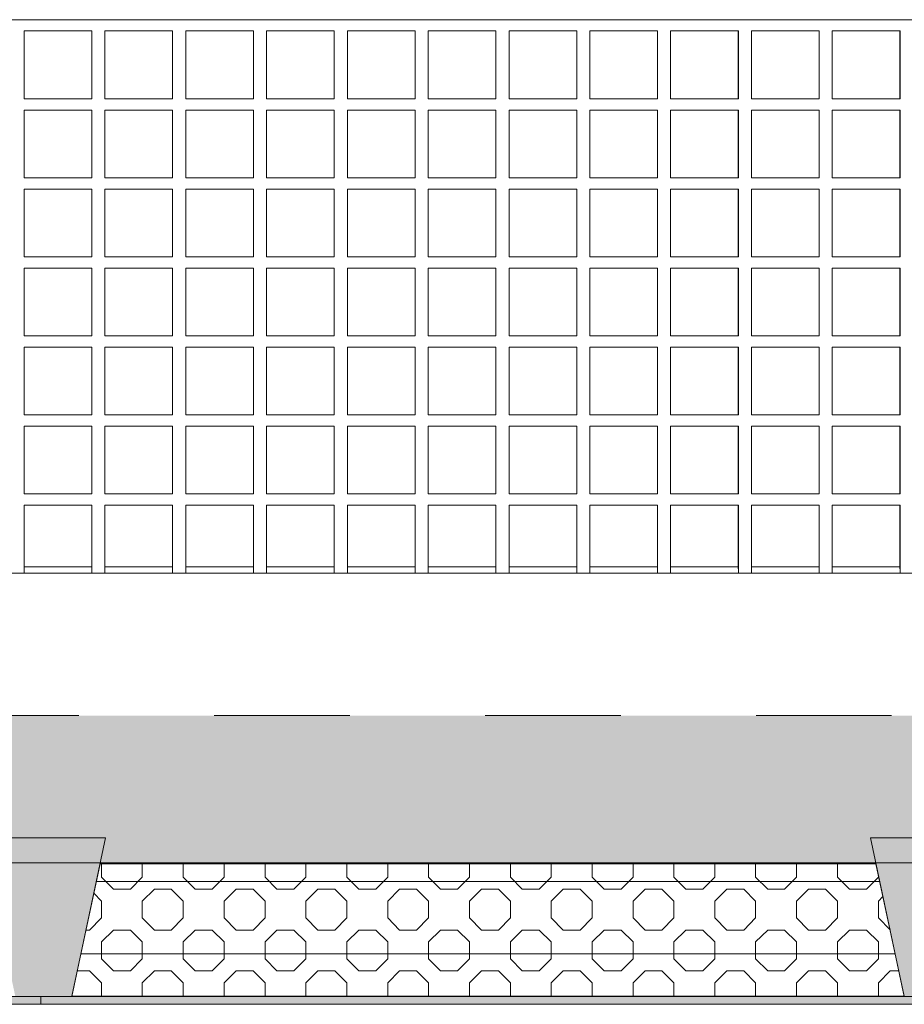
# Model space of a CAD drawing. Header units: millimetres. Extents: x -47038 to 86296, y -75637 to 48966.
# Tile 157 of 174: x 60066 to 61633, y 40737 to 42480. Entities that reach past the tile are written whole.
import ezdxf

# ---------------------------------------------------------------- set-up
doc = ezdxf.new("R2010")
doc.units = ezdxf.units.MM
doc.linetypes.add('Przerywana (2)', pattern=[48, 24, -24])
for name, color, linetype, lineweight, true_color in [('0_Nr_pióra__95', 7, 'Continuous', 20, 0x7c7c7c), ('280-A Dachy Powłoki_Nr_pióra__95', 7, 'Continuous', 20, 0x7c7c7c), ('450-K Belki nośne_Nr_pióra__95', 7, 'Continuous', 25, 0x7c7c7c), ('460 - Stropy_Nr_pióra__95', 7, 'Continuous', 20, 0x7c7c7c), ('Okna Archicada_Nr_pióra__95', 7, 'Continuous', 20, 0x7c7c7c)]:
    doc.layers.add(name, color=color, linetype=linetype, lineweight=lineweight, true_color=true_color)
doc.layers.add('Nowe_420 - Wełna mineralna_Nr_pióra__93', color=9, linetype='Continuous', lineweight=20)
doc.layers.add('XREF', color=8, linetype='Continuous', lineweight=9)

# ---------------------------------------------------------------- blocks, each defined once
blk = doc.blocks.new('A$C67FE79C0')
at = {"layer": '280-A Dachy Powłoki_Nr_pióra__95', "linetype": 'Continuous', "lineweight": 5}
for points in [[(2971.45, 546.91), (24.72, 546.59), (24.72, 545.08), (2971.45, 545.41)], [(24.72, 545.08), (24.72, 520.99), (156.12, 521.01), (155.24, 525.13), (177.24, 525.13), (176.36, 521.01), (307.01, 521.02), (306.14, 525.13), (328.14, 525.13), (327.26, 521.03), (457, 521.04), (456.12, 525.13), (478.12, 525.13), (477.25, 521.04), (609.45, 521.06), (608.58, 525.13), (630.58, 525.13), (629.71, 521.06), (758.24, 521.07), (757.37, 525.13), (779.37, 525.13), (778.51, 521.08), (905.7, 521.09), (904.84, 525.13), (926.84, 525.13), (925.98, 521.09), (1058.53, 521.11), (1057.67, 525.13), (1079.67, 525.13), (1078.81, 521.11), (1207.44, 521.12), (1206.58, 525.13), (1228.58, 525.13), (1227.73, 521.13), (1358.14, 521.14), (1357.28, 525.13), (1379.28, 525.13), (1378.43, 521.14), (1515.84, 521.16), (1514.99, 525.13), (1536.99, 525.13), (1536.14, 521.16), (1673.31, 521.17), (1672.46, 525.13), (1694.46, 525.13), (1693.62, 521.18), (1792.42, 521.19), (1791.5, 525.13), (1827.5, 525.13), (1826.59, 521.19), (1959.72, 521.21), (1958.88, 525.13), (1980.88, 525.13), (1980.04, 521.21), (2110.56, 521.22), (2109.73, 525.13), (2131.73, 525.13), (2130.89, 521.22), (2261.08, 521.24), (2260.18, 525.13), (2296.18, 525.13), (2295.28, 521.24), (2394.9, 521.25), (2394, 525.13), (2430, 525.13), (2429.11, 521.26), (2561.6, 521.27), (2560.77, 525.13), (2582.77, 525.13), (2581.95, 521.27), (2712.14, 521.29), (2711.32, 525.13), (2733.32, 525.13), (2732.5, 521.29), (2862.17, 521.31), (2861.35, 525.13), (2883.35, 525.13), (2882.54, 521.31), (2971.45, 521.32), (2971.45, 545.41)], [(1536.03, 520.66), (1673.41, 520.67), (1673.31, 521.17), (1536.14, 521.16)]]:
    blk.add_hatch(color=8, dxfattribs=at).paths.add_polyline_path(points)
at = {"layer": '450-K Belki nośne_Nr_pióra__95', "linetype": 'Continuous', "lineweight": 5}
for points in [[(1530.99, 497.02), (1536.99, 525.13), (1514.99, 525.13), (1520.99, 497.03)], [(1672.46, 525.13), (1678.46, 497.03), (1688.46, 497.02), (1694.46, 525.13)]]:
    blk.add_hatch(color=8, dxfattribs=at).paths.add_polyline_path(points)
at = {"color": 8, "lineweight": 5}
for p, q in [((1536, 520.52), (1530.99, 497.04)), ((1673.44, 520.53), (1536, 520.52)), ((1678.46, 497.04), (1673.44, 520.53)), ((1530.99, 497.04), (1678.46, 497.04))]:
    blk.add_line(p, q, dxfattribs=at)
at = {"layer": '0_Nr_pióra__95', "color": 8, "linetype": 'Continuous', "lineweight": 5}
blk.add_line((1520.25, 572), (1705.08, 572), dxfattribs=at)
at = {"layer": '280-A Dachy Powłoki_Nr_pióra__95', "color": 8, "linetype": 'Continuous', "lineweight": 5}
for p, q in [((1534.53, 573.1), (1522.54, 573.1)), ((1548.85, 573.1), (1536.86, 573.1)), ((1563.17, 573.11), (1551.18, 573.1)), ((1577.48, 573.11), (1565.49, 573.11)), ((1591.8, 573.11), (1579.81, 573.11)), ((1606.11, 573.11), (1594.12, 573.11)), ((1620.43, 573.11), (1608.44, 573.11)), ((1634.75, 573.11), (1622.75, 573.11)), ((1649.06, 573.11), (1637.07, 573.11)), ((1663.38, 573.12), (1651.39, 573.12)), ((1677.69, 573.12), (1665.7, 573.12)), ((2972.22, 520.82), (23.28, 520.49))]:
    blk.add_line(p, q, dxfattribs=at)
at = {"layer": '280-A Dachy Powłoki_Nr_pióra__95', "color": 8, "linetype": 'Przerywana (2)', "lineweight": 5}
blk.add_line((2972.22, 546.91), (23.28, 546.59), dxfattribs=at)
at = {"layer": '450-K Belki nośne_Nr_pióra__95', "color": 8, "linetype": 'Continuous', "lineweight": 5}
for p, q in [((1514.99, 525.13), (1536.99, 525.13)), ((1536.99, 525.13), (1530.99, 497.02)), ((1672.46, 525.13), (1678.46, 497.03)), ((1672.46, 525.13), (1694.46, 525.13)), ((1520.99, 497.03), (1530.99, 497.02))]:
    blk.add_line(p, q, dxfattribs=at)
at = {"layer": '460 - Stropy_Nr_pióra__95', "color": 8, "linetype": 'Continuous', "lineweight": 5}
for p, q in [((1674.12, 517.37), (1535.33, 517.37)), ((1676.85, 504.57), (1532.6, 504.57))]:
    blk.add_line(p, q, dxfattribs=at)
at = {"layer": 'Nowe_420 - Wełna mineralna_Nr_pióra__93', "color": 8, "linetype": 'Continuous', "lineweight": 5}
for p, q in [((1536, 520.52), (1530.99, 497.04)), ((1673.44, 520.53), (1536, 520.52)), ((1536.25, 518.15), (1536.25, 520.52)), ((1543.49, 518.15), (1543.49, 520.52)), ((1550.74, 518.15), (1550.74, 520.52)), ((1557.98, 518.15), (1557.98, 520.52)), ((1565.22, 518.15), (1565.22, 520.52)), ((1572.47, 518.15), (1572.47, 520.52)), ((1579.71, 518.15), (1579.71, 520.52)), ((1586.95, 518.15), (1586.95, 520.52)), ((1594.19, 518.15), (1594.19, 520.52)), ((1601.44, 518.15), (1601.44, 520.53)), ((1608.68, 518.15), (1608.68, 520.53)), ((1615.92, 518.15), (1615.92, 520.53)), ((1623.16, 518.15), (1623.16, 520.53)), ((1630.41, 518.15), (1630.41, 520.53)), ((1637.65, 518.15), (1637.65, 520.53)), ((1644.89, 518.15), (1644.89, 520.53)), ((1652.13, 518.15), (1652.13, 520.53)), ((1659.38, 518.15), (1659.38, 520.53)), ((1666.62, 518.15), (1666.62, 520.53)), ((1678.46, 497.04), (1673.44, 520.53)), ((1536.25, 518.15), (1538.37, 516.03)), ((1541.37, 516.03), (1543.49, 518.15)), ((1550.74, 518.15), (1552.86, 516.03)), ((1555.86, 516.03), (1557.98, 518.15)), ((1565.22, 518.15), (1567.34, 516.03)), ((1570.34, 516.03), (1572.47, 518.15)), ((1579.71, 518.15), (1581.83, 516.03)), ((1584.83, 516.03), (1586.95, 518.15)), ((1594.19, 518.15), (1596.31, 516.03)), ((1599.31, 516.03), (1601.44, 518.15)), ((1608.68, 518.15), (1610.8, 516.03)), ((1613.8, 516.03), (1615.92, 518.15)), ((1623.16, 518.15), (1625.29, 516.03)), ((1628.29, 516.03), (1630.41, 518.15)), ((1637.65, 518.15), (1639.77, 516.03)), ((1642.77, 516.03), (1644.89, 518.15)), ((1652.13, 518.15), (1654.26, 516.03)), ((1657.26, 516.03), (1659.38, 518.15)), ((1666.62, 518.15), (1668.74, 516.03)), ((1671.74, 516.03), (1673.86, 518.15)), ((1673.86, 518.15), (1673.86, 518.56)), ((1534.88, 515.28), (1536.25, 513.91)), ((1538.37, 516.03), (1541.37, 516.03)), ((1543.49, 513.91), (1545.62, 516.03)), ((1545.62, 516.03), (1548.62, 516.03)), ((1548.62, 516.03), (1550.74, 513.91)), ((1552.86, 516.03), (1555.86, 516.03)), ((1557.98, 513.91), (1560.1, 516.03)), ((1560.1, 516.03), (1563.1, 516.03)), ((1563.1, 516.03), (1565.22, 513.91)), ((1567.34, 516.03), (1570.34, 516.03)), ((1572.47, 513.91), (1574.59, 516.03)), ((1574.59, 516.03), (1577.59, 516.03)), ((1577.59, 516.03), (1579.71, 513.91)), ((1581.83, 516.03), (1584.83, 516.03)), ((1586.95, 513.91), (1589.07, 516.03)), ((1589.07, 516.03), (1592.07, 516.03)), ((1592.07, 516.03), (1594.19, 513.91)), ((1596.31, 516.03), (1599.31, 516.03)), ((1601.44, 513.91), (1603.56, 516.03)), ((1603.56, 516.03), (1606.56, 516.03)), ((1606.56, 516.03), (1608.68, 513.91)), ((1610.8, 516.03), (1613.8, 516.03)), ((1615.92, 513.91), (1618.04, 516.03)), ((1618.04, 516.03), (1621.04, 516.03)), ((1621.04, 516.03), (1623.16, 513.91)), ((1625.29, 516.03), (1628.29, 516.03)), ((1630.41, 513.91), (1632.53, 516.03)), ((1632.53, 516.03), (1635.53, 516.03)), ((1635.53, 516.03), (1637.65, 513.91)), ((1639.77, 516.03), (1642.77, 516.03)), ((1644.89, 513.91), (1647.01, 516.03)), ((1647.01, 516.03), (1650.01, 516.03)), ((1650.01, 516.03), (1652.13, 513.91)), ((1654.26, 516.03), (1657.26, 516.03)), ((1659.38, 513.91), (1661.5, 516.03)), ((1661.5, 516.03), (1664.5, 516.03)), ((1664.5, 516.03), (1666.62, 513.91)), ((1668.74, 516.03), (1671.74, 516.03)), ((1673.86, 513.91), (1674.68, 514.72)), ((1536.25, 510.91), (1536.25, 513.91)), ((1543.49, 510.91), (1543.49, 513.91)), ((1550.74, 510.91), (1550.74, 513.91)), ((1557.98, 510.91), (1557.98, 513.91)), ((1565.22, 510.91), (1565.22, 513.91)), ((1572.47, 510.91), (1572.47, 513.91)), ((1579.71, 510.91), (1579.71, 513.91)), ((1586.95, 510.91), (1586.95, 513.91)), ((1594.19, 510.91), (1594.19, 513.91)), ((1601.44, 510.91), (1601.44, 513.91)), ((1608.68, 510.91), (1608.68, 513.91)), ((1615.92, 510.91), (1615.92, 513.91)), ((1623.16, 510.91), (1623.16, 513.91)), ((1630.41, 510.91), (1630.41, 513.91)), ((1637.65, 510.91), (1637.65, 513.91)), ((1644.89, 510.91), (1644.89, 513.91)), ((1652.13, 510.91), (1652.13, 513.91)), ((1659.38, 510.91), (1659.38, 513.91)), ((1666.62, 510.91), (1666.62, 513.91)), ((1673.86, 510.91), (1673.86, 513.91)), ((1534.13, 508.78), (1536.25, 510.91)), ((1543.49, 510.91), (1545.62, 508.78)), ((1548.62, 508.78), (1550.74, 510.91)), ((1557.98, 510.91), (1560.1, 508.78)), ((1563.1, 508.78), (1565.22, 510.91)), ((1572.47, 510.91), (1574.59, 508.78)), ((1577.59, 508.78), (1579.71, 510.91)), ((1586.95, 510.91), (1589.07, 508.78)), ((1592.07, 508.78), (1594.19, 510.91)), ((1601.44, 510.91), (1603.56, 508.78)), ((1606.56, 508.78), (1608.68, 510.91)), ((1615.92, 510.91), (1618.04, 508.78)), ((1621.04, 508.78), (1623.16, 510.91)), ((1630.41, 510.91), (1632.53, 508.78)), ((1635.53, 508.78), (1637.65, 510.91)), ((1644.89, 510.91), (1647.01, 508.78)), ((1650.01, 508.78), (1652.13, 510.91)), ((1659.38, 510.91), (1661.5, 508.78)), ((1664.5, 508.78), (1666.62, 510.91)), ((1673.86, 510.91), (1675.94, 508.83)), ((1533.5, 508.78), (1534.13, 508.78)), ((1536.25, 506.66), (1538.37, 508.78)), ((1538.37, 508.78), (1541.37, 508.78)), ((1541.37, 508.78), (1543.49, 506.66)), ((1545.62, 508.78), (1548.62, 508.78)), ((1550.74, 506.66), (1552.86, 508.78)), ((1552.86, 508.78), (1555.86, 508.78)), ((1555.86, 508.78), (1557.98, 506.66)), ((1560.1, 508.78), (1563.1, 508.78)), ((1565.22, 506.66), (1567.34, 508.78)), ((1567.34, 508.78), (1570.34, 508.78)), ((1570.34, 508.78), (1572.47, 506.66)), ((1574.59, 508.78), (1577.59, 508.78)), ((1579.71, 506.66), (1581.83, 508.78)), ((1581.83, 508.78), (1584.83, 508.78)), ((1584.83, 508.78), (1586.95, 506.66)), ((1589.07, 508.78), (1592.07, 508.78)), ((1594.19, 506.66), (1596.31, 508.78)), ((1596.31, 508.78), (1599.31, 508.78)), ((1599.31, 508.78), (1601.44, 506.66)), ((1603.56, 508.78), (1606.56, 508.78)), ((1608.68, 506.66), (1610.8, 508.78)), ((1610.8, 508.78), (1613.8, 508.78)), ((1613.8, 508.78), (1615.92, 506.66)), ((1618.04, 508.78), (1621.04, 508.78)), ((1623.16, 506.66), (1625.29, 508.78)), ((1625.29, 508.78), (1628.29, 508.78)), ((1628.29, 508.78), (1630.41, 506.66)), ((1632.53, 508.78), (1635.53, 508.78)), ((1637.65, 506.66), (1639.77, 508.78)), ((1639.77, 508.78), (1642.77, 508.78)), ((1642.77, 508.78), (1644.89, 506.66)), ((1647.01, 508.78), (1650.01, 508.78)), ((1652.13, 506.66), (1654.26, 508.78)), ((1654.26, 508.78), (1657.26, 508.78)), ((1657.26, 508.78), (1659.38, 506.66)), ((1661.5, 508.78), (1664.5, 508.78)), ((1666.62, 506.66), (1668.74, 508.78)), ((1668.74, 508.78), (1671.74, 508.78)), ((1671.74, 508.78), (1673.86, 506.66)), ((1536.25, 503.66), (1536.25, 506.66)), ((1543.49, 503.66), (1543.49, 506.66)), ((1550.74, 503.66), (1550.74, 506.66)), ((1557.98, 503.66), (1557.98, 506.66)), ((1565.22, 503.66), (1565.22, 506.66)), ((1572.47, 503.66), (1572.47, 506.66)), ((1579.71, 503.66), (1579.71, 506.66)), ((1586.95, 503.66), (1586.95, 506.66)), ((1594.19, 503.66), (1594.19, 506.66)), ((1601.44, 503.66), (1601.44, 506.66)), ((1608.68, 503.66), (1608.68, 506.66)), ((1615.92, 503.66), (1615.92, 506.66)), ((1623.16, 503.66), (1623.16, 506.66)), ((1630.41, 503.66), (1630.41, 506.66)), ((1637.65, 503.66), (1637.65, 506.66)), ((1644.89, 503.66), (1644.89, 506.66)), ((1652.13, 503.66), (1652.13, 506.66)), ((1659.38, 503.66), (1659.38, 506.66)), ((1666.62, 503.66), (1666.62, 506.66)), ((1673.86, 503.66), (1673.86, 506.66)), ((1536.25, 503.66), (1538.37, 501.54)), ((1541.37, 501.54), (1543.49, 503.66)), ((1550.74, 503.66), (1552.86, 501.54)), ((1555.86, 501.54), (1557.98, 503.66)), ((1565.22, 503.66), (1567.34, 501.54)), ((1570.34, 501.54), (1572.47, 503.66)), ((1579.71, 503.66), (1581.83, 501.54)), ((1584.83, 501.54), (1586.95, 503.66)), ((1594.19, 503.66), (1596.31, 501.54)), ((1599.31, 501.54), (1601.44, 503.66)), ((1608.68, 503.66), (1610.8, 501.54)), ((1613.8, 501.54), (1615.92, 503.66)), ((1623.16, 503.66), (1625.29, 501.54)), ((1628.29, 501.54), (1630.41, 503.66)), ((1637.65, 503.66), (1639.77, 501.54)), ((1642.77, 501.54), (1644.89, 503.66)), ((1652.13, 503.66), (1654.26, 501.54)), ((1657.26, 501.54), (1659.38, 503.66)), ((1666.62, 503.66), (1668.74, 501.54)), ((1671.74, 501.54), (1673.86, 503.66)), ((1531.95, 501.54), (1534.13, 501.54)), ((1534.13, 501.54), (1536.25, 499.42)), ((1538.37, 501.54), (1541.37, 501.54)), ((1543.49, 499.42), (1545.62, 501.54)), ((1545.62, 501.54), (1548.62, 501.54)), ((1548.62, 501.54), (1550.74, 499.42)), ((1552.86, 501.54), (1555.86, 501.54)), ((1557.98, 499.42), (1560.1, 501.54)), ((1560.1, 501.54), (1563.1, 501.54)), ((1563.1, 501.54), (1565.22, 499.42)), ((1567.34, 501.54), (1570.34, 501.54)), ((1572.47, 499.42), (1574.59, 501.54)), ((1574.59, 501.54), (1577.59, 501.54)), ((1577.59, 501.54), (1579.71, 499.42)), ((1581.83, 501.54), (1584.83, 501.54)), ((1586.95, 499.42), (1589.07, 501.54)), ((1589.07, 501.54), (1592.07, 501.54)), ((1592.07, 501.54), (1594.19, 499.42)), ((1596.31, 501.54), (1599.31, 501.54)), ((1601.44, 499.42), (1603.56, 501.54)), ((1603.56, 501.54), (1606.56, 501.54)), ((1606.56, 501.54), (1608.68, 499.42)), ((1610.8, 501.54), (1613.8, 501.54)), ((1615.92, 499.42), (1618.04, 501.54)), ((1618.04, 501.54), (1621.04, 501.54)), ((1621.04, 501.54), (1623.16, 499.42)), ((1625.29, 501.54), (1628.29, 501.54)), ((1630.41, 499.42), (1632.53, 501.54)), ((1632.53, 501.54), (1635.53, 501.54)), ((1635.53, 501.54), (1637.65, 499.42)), ((1639.77, 501.54), (1642.77, 501.54)), ((1644.89, 499.42), (1647.01, 501.54)), ((1647.01, 501.54), (1650.01, 501.54)), ((1650.01, 501.54), (1652.13, 499.42)), ((1654.26, 501.54), (1657.26, 501.54)), ((1659.38, 499.42), (1661.5, 501.54)), ((1661.5, 501.54), (1664.5, 501.54)), ((1664.5, 501.54), (1666.62, 499.42)), ((1668.74, 501.54), (1671.74, 501.54)), ((1673.86, 499.42), (1675.98, 501.54)), ((1675.98, 501.54), (1677.5, 501.54)), ((1536.25, 497.04), (1536.25, 499.42)), ((1543.49, 497.04), (1543.49, 499.42)), ((1550.74, 497.04), (1550.74, 499.42)), ((1557.98, 497.04), (1557.98, 499.42)), ((1565.22, 497.04), (1565.22, 499.42)), ((1572.47, 497.04), (1572.47, 499.42)), ((1579.71, 497.04), (1579.71, 499.42)), ((1586.95, 497.04), (1586.95, 499.42)), ((1594.19, 497.04), (1594.19, 499.42)), ((1601.44, 497.04), (1601.44, 499.42)), ((1608.68, 497.04), (1608.68, 499.42)), ((1615.92, 497.04), (1615.92, 499.42)), ((1623.16, 497.04), (1623.16, 499.42)), ((1630.41, 497.04), (1630.41, 499.42)), ((1637.65, 497.04), (1637.65, 499.42)), ((1644.89, 497.04), (1644.89, 499.42)), ((1652.13, 497.04), (1652.13, 499.42)), ((1659.38, 497.04), (1659.38, 499.42)), ((1666.62, 497.04), (1666.62, 499.42)), ((1673.86, 497.04), (1673.86, 499.42)), ((1275.52, 497.03), (1525.53, 497.03)), ((1525.53, 497.03), (1775.53, 497.03)), ((1525.53, 495.63), (1525.53, 497.03)), ((1525.53, 497.03), (1525.53, 495.63)), ((1530.99, 497.04), (1678.46, 497.04)), ((1525.53, 495.63), (1275.52, 495.63)), ((1775.53, 495.63), (1525.53, 495.63))]:
    blk.add_line(p, q, dxfattribs=at)
at = {"layer": 'Nowe_420 - Wełna mineralna_Nr_pióra__93', "color": 8, "linetype": 'Continuous', "lineweight": 5, "extrusion": (0, 0, -1)}
for points in [[(-1525.53, 495.63), (-1275.52, 497.03), (-1275.52, 495.63)], [(-1275.52, 497.03), (-1525.53, 495.63), (-1525.53, 497.03)], [(-1775.53, 495.63), (-1525.53, 497.03), (-1525.53, 495.63)], [(-1525.53, 497.03), (-1775.53, 495.63), (-1775.53, 497.03)]]:
    blk.add_solid(points, dxfattribs=at)
at = {"layer": 'Okna Archicada_Nr_pióra__95', "color": 8, "linetype": 'Continuous', "lineweight": 5}
for p, q in [((1520.25, 670), (1780.25, 670)), ((1522.54, 668), (1522.54, 656)), ((1522.55, 668), (1522.54, 668)), ((1522.55, 668), (1534.55, 668)), ((1522.55, 656), (1522.55, 668)), ((1534.53, 668), (1534.53, 656)), ((1534.53, 656), (1534.53, 668)), ((1534.54, 656), (1534.54, 668)), ((1534.55, 668), (1534.55, 656)), ((1536.86, 668), (1548.86, 668)), ((1536.86, 656), (1536.86, 668)), ((1536.86, 668), (1536.86, 656)), ((1536.86, 668), (1536.86, 668)), ((1548.85, 668), (1548.85, 656)), ((1548.85, 656), (1548.85, 668)), ((1548.86, 668), (1548.86, 656)), ((1548.86, 656), (1548.86, 668)), ((1551.18, 668), (1563.18, 668)), ((1551.18, 656), (1551.18, 668)), ((1551.18, 668), (1551.18, 656)), ((1551.18, 668), (1551.18, 668)), ((1563.16, 668), (1563.16, 656)), ((1563.17, 656), (1563.17, 668)), ((1563.18, 668), (1563.18, 656)), ((1563.18, 656), (1563.18, 668)), ((1565.49, 668), (1577.49, 668)), ((1565.49, 656), (1565.49, 668)), ((1565.49, 668), (1565.49, 656)), ((1565.49, 668), (1565.49, 668)), ((1577.48, 668), (1577.48, 656)), ((1577.48, 656), (1577.48, 668)), ((1577.49, 668), (1577.49, 656)), ((1577.49, 656), (1577.49, 668)), ((1579.81, 668), (1591.81, 668)), ((1579.81, 656), (1579.81, 668)), ((1579.81, 668), (1579.81, 656)), ((1579.81, 668), (1579.81, 668)), ((1591.8, 668), (1591.8, 656)), ((1591.8, 656), (1591.8, 668)), ((1591.81, 668), (1591.81, 656)), ((1591.81, 656), (1591.81, 668)), ((1594.12, 668), (1606.12, 668)), ((1594.12, 656), (1594.12, 668)), ((1594.12, 668), (1594.12, 656)), ((1594.12, 668), (1594.12, 668)), ((1606.11, 668), (1606.11, 656)), ((1606.11, 656), (1606.11, 668)), ((1606.12, 668), (1606.12, 656)), ((1606.12, 656), (1606.12, 668)), ((1608.44, 668), (1620.44, 668)), ((1608.44, 656), (1608.44, 668)), ((1608.44, 668), (1608.44, 656)), ((1608.44, 668), (1608.44, 668)), ((1620.43, 668), (1620.43, 656)), ((1620.43, 656), (1620.43, 668)), ((1620.44, 668), (1620.44, 656)), ((1620.44, 656), (1620.44, 668)), ((1622.75, 668), (1622.75, 656)), ((1622.76, 668), (1622.75, 668)), ((1622.76, 668), (1634.76, 668)), ((1622.76, 656), (1622.76, 668)), ((1634.74, 668), (1634.74, 656)), ((1634.75, 656), (1634.75, 668)), ((1634.75, 656), (1634.75, 668)), ((1634.76, 668), (1634.76, 656)), ((1637.07, 668), (1649.07, 668)), ((1637.07, 656), (1637.07, 668)), ((1637.07, 668), (1637.07, 656)), ((1637.07, 668), (1637.07, 668)), ((1649.06, 668), (1649.06, 656)), ((1649.06, 656), (1649.06, 668)), ((1649.07, 668), (1649.07, 656)), ((1649.07, 656), (1649.07, 668)), ((1651.39, 668), (1663.39, 668)), ((1651.39, 656), (1651.39, 668)), ((1651.39, 668), (1651.39, 656)), ((1651.39, 668), (1651.39, 668)), ((1663.37, 668), (1663.37, 656)), ((1663.38, 656), (1663.38, 668)), ((1663.39, 668), (1663.39, 656)), ((1663.39, 656), (1663.39, 668)), ((1665.7, 668), (1677.7, 668)), ((1665.7, 656), (1665.7, 668)), ((1665.7, 668), (1665.7, 656)), ((1665.7, 668), (1665.7, 668)), ((1677.69, 668), (1677.69, 656)), ((1677.69, 656), (1677.69, 668)), ((1677.7, 668), (1677.7, 656)), ((1677.7, 656), (1677.7, 668)), ((1522.54, 656), (1522.55, 656)), ((1534.55, 656), (1522.55, 656)), ((1548.86, 656), (1536.86, 656)), ((1536.86, 656), (1536.86, 656)), ((1563.18, 656), (1551.18, 656)), ((1551.18, 656), (1551.18, 656)), ((1577.49, 656), (1565.49, 656)), ((1565.49, 656), (1565.49, 656)), ((1591.81, 656), (1579.81, 656)), ((1579.81, 656), (1579.81, 656)), ((1606.12, 656), (1594.12, 656)), ((1594.12, 656), (1594.12, 656)), ((1620.44, 656), (1608.44, 656)), ((1608.44, 656), (1608.44, 656)), ((1622.75, 656), (1622.76, 656)), ((1634.76, 656), (1622.76, 656)), ((1649.07, 656), (1637.07, 656)), ((1637.07, 656), (1637.07, 656)), ((1663.39, 656), (1651.39, 656)), ((1651.39, 656), (1651.39, 656)), ((1677.7, 656), (1665.7, 656)), ((1665.7, 656), (1665.7, 656)), ((1522.54, 654), (1522.54, 642)), ((1522.55, 654), (1522.54, 654)), ((1522.55, 654), (1534.55, 654)), ((1522.55, 642), (1522.55, 654)), ((1534.53, 654), (1534.53, 642)), ((1534.53, 642), (1534.53, 654)), ((1534.54, 642), (1534.54, 654)), ((1534.55, 654), (1534.55, 642)), ((1536.86, 654), (1548.86, 654)), ((1536.86, 642), (1536.86, 654)), ((1536.86, 654), (1536.86, 642)), ((1536.86, 654), (1536.86, 654)), ((1548.85, 654), (1548.85, 642)), ((1548.85, 642), (1548.85, 654)), ((1548.86, 654), (1548.86, 642)), ((1548.86, 642), (1548.86, 654)), ((1551.18, 654), (1563.18, 654)), ((1551.18, 642), (1551.18, 654)), ((1551.18, 654), (1551.18, 642)), ((1551.18, 654), (1551.18, 654)), ((1563.16, 654), (1563.16, 642)), ((1563.17, 642), (1563.17, 654)), ((1563.18, 654), (1563.18, 642)), ((1563.18, 642), (1563.18, 654)), ((1565.49, 654), (1577.49, 654)), ((1565.49, 642), (1565.49, 654)), ((1565.49, 654), (1565.49, 642)), ((1565.49, 654), (1565.49, 654)), ((1577.48, 654), (1577.48, 642)), ((1577.48, 642), (1577.48, 654)), ((1577.49, 654), (1577.49, 642)), ((1577.49, 642), (1577.49, 654)), ((1579.81, 654), (1591.81, 654)), ((1579.81, 642), (1579.81, 654)), ((1579.81, 654), (1579.81, 642)), ((1579.81, 654), (1579.81, 654)), ((1591.8, 654), (1591.8, 642)), ((1591.8, 642), (1591.8, 654)), ((1591.81, 654), (1591.81, 642)), ((1591.81, 642), (1591.81, 654)), ((1594.12, 654), (1606.12, 654)), ((1594.12, 642), (1594.12, 654)), ((1594.12, 654), (1594.12, 642)), ((1594.12, 654), (1594.12, 654)), ((1606.11, 654), (1606.11, 642)), ((1606.11, 642), (1606.11, 654)), ((1606.12, 654), (1606.12, 642)), ((1606.12, 642), (1606.12, 654)), ((1608.44, 654), (1620.44, 654)), ((1608.44, 642), (1608.44, 654)), ((1608.44, 654), (1608.44, 642)), ((1608.44, 654), (1608.44, 654)), ((1620.43, 654), (1620.43, 642)), ((1620.43, 642), (1620.43, 654)), ((1620.44, 654), (1620.44, 642)), ((1620.44, 642), (1620.44, 654)), ((1622.75, 654), (1622.75, 642)), ((1622.76, 654), (1622.75, 654)), ((1622.76, 654), (1634.76, 654)), ((1622.76, 642), (1622.76, 654)), ((1634.74, 654), (1634.74, 642)), ((1634.75, 642), (1634.75, 654)), ((1634.75, 642), (1634.75, 654)), ((1634.76, 654), (1634.76, 642)), ((1637.07, 654), (1649.07, 654)), ((1637.07, 642), (1637.07, 654)), ((1637.07, 654), (1637.07, 642)), ((1637.07, 654), (1637.07, 654)), ((1649.06, 654), (1649.06, 642)), ((1649.06, 642), (1649.06, 654)), ((1649.07, 654), (1649.07, 642)), ((1649.07, 642), (1649.07, 654)), ((1651.39, 654), (1663.39, 654)), ((1651.39, 642), (1651.39, 654)), ((1651.39, 654), (1651.39, 642)), ((1651.39, 654), (1651.39, 654)), ((1663.37, 654), (1663.37, 642)), ((1663.38, 642), (1663.38, 654)), ((1663.39, 654), (1663.39, 642)), ((1663.39, 642), (1663.39, 654)), ((1665.7, 654), (1677.7, 654)), ((1665.7, 642), (1665.7, 654)), ((1665.7, 654), (1665.7, 642)), ((1665.7, 654), (1665.7, 654)), ((1677.69, 654), (1677.69, 642)), ((1677.69, 642), (1677.69, 654)), ((1677.7, 654), (1677.7, 642)), ((1677.7, 642), (1677.7, 654)), ((1522.54, 642), (1522.55, 642)), ((1534.55, 642), (1522.55, 642)), ((1548.86, 642), (1536.86, 642)), ((1536.86, 642), (1536.86, 642)), ((1563.18, 642), (1551.18, 642)), ((1551.18, 642), (1551.18, 642)), ((1577.49, 642), (1565.49, 642)), ((1565.49, 642), (1565.49, 642)), ((1591.81, 642), (1579.81, 642)), ((1579.81, 642), (1579.81, 642)), ((1606.12, 642), (1594.12, 642)), ((1594.12, 642), (1594.12, 642)), ((1620.44, 642), (1608.44, 642)), ((1608.44, 642), (1608.44, 642)), ((1622.75, 642), (1622.76, 642)), ((1634.76, 642), (1622.76, 642)), ((1649.07, 642), (1637.07, 642)), ((1637.07, 642), (1637.07, 642)), ((1663.39, 642), (1651.39, 642)), ((1651.39, 642), (1651.39, 642)), ((1677.7, 642), (1665.7, 642)), ((1665.7, 642), (1665.7, 642)), ((1522.54, 640), (1522.54, 628)), ((1522.55, 640), (1522.54, 640)), ((1522.55, 640), (1534.55, 640)), ((1522.55, 628), (1522.55, 640)), ((1534.53, 640), (1534.53, 628)), ((1534.53, 628), (1534.53, 640)), ((1534.54, 628), (1534.54, 640)), ((1534.55, 640), (1534.55, 628)), ((1536.86, 640), (1548.86, 640)), ((1536.86, 628), (1536.86, 640)), ((1536.86, 640), (1536.86, 628)), ((1536.86, 640), (1536.86, 640)), ((1548.85, 640), (1548.85, 628)), ((1548.85, 628), (1548.85, 640)), ((1548.86, 640), (1548.86, 628)), ((1548.86, 628), (1548.86, 640)), ((1551.18, 640), (1563.18, 640)), ((1551.18, 628), (1551.18, 640)), ((1551.18, 640), (1551.18, 628)), ((1551.18, 640), (1551.18, 640)), ((1563.16, 640), (1563.16, 628)), ((1563.17, 628), (1563.17, 640)), ((1563.18, 640), (1563.18, 628)), ((1563.18, 628), (1563.18, 640)), ((1565.49, 640), (1577.49, 640)), ((1565.49, 628), (1565.49, 640)), ((1565.49, 640), (1565.49, 628)), ((1565.49, 640), (1565.49, 640)), ((1577.48, 640), (1577.48, 628)), ((1577.48, 628), (1577.48, 640)), ((1577.49, 640), (1577.49, 628)), ((1577.49, 628), (1577.49, 640)), ((1579.81, 640), (1591.81, 640)), ((1579.81, 628), (1579.81, 640)), ((1579.81, 640), (1579.81, 628)), ((1579.81, 640), (1579.81, 640)), ((1591.8, 640), (1591.8, 628)), ((1591.8, 628), (1591.8, 640)), ((1591.81, 640), (1591.81, 628)), ((1591.81, 628), (1591.81, 640)), ((1594.12, 640), (1606.12, 640)), ((1594.12, 628), (1594.12, 640)), ((1594.12, 640), (1594.12, 628)), ((1594.12, 640), (1594.12, 640)), ((1606.11, 640), (1606.11, 628)), ((1606.11, 628), (1606.11, 640)), ((1606.12, 640), (1606.12, 628)), ((1606.12, 628), (1606.12, 640)), ((1608.44, 640), (1620.44, 640)), ((1608.44, 628), (1608.44, 640)), ((1608.44, 640), (1608.44, 628)), ((1608.44, 640), (1608.44, 640)), ((1620.43, 640), (1620.43, 628)), ((1620.43, 628), (1620.43, 640)), ((1620.44, 640), (1620.44, 628)), ((1620.44, 628), (1620.44, 640)), ((1622.75, 640), (1622.75, 628)), ((1622.76, 640), (1622.75, 640)), ((1622.76, 640), (1634.76, 640)), ((1622.76, 628), (1622.76, 640)), ((1634.74, 640), (1634.74, 628)), ((1634.75, 628), (1634.75, 640)), ((1634.75, 628), (1634.75, 640)), ((1634.76, 640), (1634.76, 628)), ((1637.07, 640), (1649.07, 640)), ((1637.07, 628), (1637.07, 640)), ((1637.07, 640), (1637.07, 628)), ((1637.07, 640), (1637.07, 640)), ((1649.06, 640), (1649.06, 628)), ((1649.06, 628), (1649.06, 640)), ((1649.07, 640), (1649.07, 628)), ((1649.07, 628), (1649.07, 640)), ((1651.39, 640), (1663.39, 640)), ((1651.39, 628), (1651.39, 640)), ((1651.39, 640), (1651.39, 628)), ((1651.39, 640), (1651.39, 640)), ((1663.37, 640), (1663.37, 628)), ((1663.38, 628), (1663.38, 640)), ((1663.39, 640), (1663.39, 628)), ((1663.39, 628), (1663.39, 640)), ((1665.7, 640), (1677.7, 640)), ((1665.7, 628), (1665.7, 640)), ((1665.7, 640), (1665.7, 628)), ((1665.7, 640), (1665.7, 640)), ((1677.69, 640), (1677.69, 628)), ((1677.69, 628), (1677.69, 640)), ((1677.7, 640), (1677.7, 628)), ((1677.7, 628), (1677.7, 640)), ((1522.54, 628), (1522.55, 628)), ((1534.55, 628), (1522.55, 628)), ((1548.86, 628), (1536.86, 628)), ((1536.86, 628), (1536.86, 628)), ((1563.18, 628), (1551.18, 628)), ((1551.18, 628), (1551.18, 628)), ((1577.49, 628), (1565.49, 628)), ((1565.49, 628), (1565.49, 628)), ((1591.81, 628), (1579.81, 628)), ((1579.81, 628), (1579.81, 628)), ((1606.12, 628), (1594.12, 628)), ((1594.12, 628), (1594.12, 628)), ((1620.44, 628), (1608.44, 628)), ((1608.44, 628), (1608.44, 628)), ((1622.75, 628), (1622.76, 628)), ((1634.76, 628), (1622.76, 628)), ((1649.07, 628), (1637.07, 628)), ((1637.07, 628), (1637.07, 628)), ((1663.39, 628), (1651.39, 628)), ((1651.39, 628), (1651.39, 628)), ((1677.7, 628), (1665.7, 628)), ((1665.7, 628), (1665.7, 628)), ((1522.54, 626), (1522.54, 614)), ((1522.55, 626), (1522.54, 626)), ((1522.55, 626), (1534.55, 626)), ((1522.55, 614), (1522.55, 626)), ((1534.53, 626), (1534.53, 614)), ((1534.53, 614), (1534.53, 626)), ((1534.54, 614), (1534.54, 626)), ((1534.55, 626), (1534.55, 614)), ((1536.86, 626), (1548.86, 626)), ((1536.86, 614), (1536.86, 626)), ((1536.86, 626), (1536.86, 614)), ((1536.86, 626), (1536.86, 626)), ((1548.85, 626), (1548.85, 614)), ((1548.85, 614), (1548.85, 626)), ((1548.86, 626), (1548.86, 614)), ((1548.86, 614), (1548.86, 626)), ((1551.18, 626), (1563.18, 626)), ((1551.18, 614), (1551.18, 626)), ((1551.18, 626), (1551.18, 614)), ((1551.18, 626), (1551.18, 626)), ((1563.16, 626), (1563.16, 614)), ((1563.17, 614), (1563.17, 626)), ((1563.18, 626), (1563.18, 614)), ((1563.18, 614), (1563.18, 626)), ((1565.49, 626), (1577.49, 626)), ((1565.49, 614), (1565.49, 626)), ((1565.49, 626), (1565.49, 614)), ((1565.49, 626), (1565.49, 626)), ((1577.48, 626), (1577.48, 614)), ((1577.48, 614), (1577.48, 626)), ((1577.49, 626), (1577.49, 614)), ((1577.49, 614), (1577.49, 626)), ((1579.81, 626), (1591.81, 626)), ((1579.81, 614), (1579.81, 626)), ((1579.81, 626), (1579.81, 614)), ((1579.81, 626), (1579.81, 626)), ((1591.8, 626), (1591.8, 614)), ((1591.8, 614), (1591.8, 626)), ((1591.81, 626), (1591.81, 614)), ((1591.81, 614), (1591.81, 626)), ((1594.12, 626), (1606.12, 626)), ((1594.12, 614), (1594.12, 626)), ((1594.12, 626), (1594.12, 614)), ((1594.12, 626), (1594.12, 626)), ((1606.11, 626), (1606.11, 614)), ((1606.11, 614), (1606.11, 626)), ((1606.12, 626), (1606.12, 614)), ((1606.12, 614), (1606.12, 626)), ((1608.44, 626), (1620.44, 626)), ((1608.44, 614), (1608.44, 626)), ((1608.44, 626), (1608.44, 614)), ((1608.44, 626), (1608.44, 626)), ((1620.43, 626), (1620.43, 614)), ((1620.43, 614), (1620.43, 626)), ((1620.44, 626), (1620.44, 614)), ((1620.44, 614), (1620.44, 626)), ((1622.75, 626), (1622.75, 614)), ((1622.76, 626), (1622.75, 626)), ((1622.76, 626), (1634.76, 626)), ((1622.76, 614), (1622.76, 626)), ((1634.74, 626), (1634.74, 614)), ((1634.75, 614), (1634.75, 626)), ((1634.75, 614), (1634.75, 626)), ((1634.76, 626), (1634.76, 614)), ((1637.07, 626), (1649.07, 626)), ((1637.07, 614), (1637.07, 626)), ((1637.07, 626), (1637.07, 614)), ((1637.07, 626), (1637.07, 626)), ((1649.06, 626), (1649.06, 614)), ((1649.06, 614), (1649.06, 626)), ((1649.07, 626), (1649.07, 614)), ((1649.07, 614), (1649.07, 626)), ((1651.39, 626), (1663.39, 626)), ((1651.39, 614), (1651.39, 626)), ((1651.39, 626), (1651.39, 614)), ((1651.39, 626), (1651.39, 626)), ((1663.37, 626), (1663.37, 614)), ((1663.38, 614), (1663.38, 626)), ((1663.39, 626), (1663.39, 614)), ((1663.39, 614), (1663.39, 626)), ((1665.7, 626), (1677.7, 626)), ((1665.7, 614), (1665.7, 626)), ((1665.7, 626), (1665.7, 614)), ((1665.7, 626), (1665.7, 626)), ((1677.69, 626), (1677.69, 614)), ((1677.69, 614), (1677.69, 626)), ((1677.7, 626), (1677.7, 614)), ((1677.7, 614), (1677.7, 626)), ((1522.54, 614), (1522.55, 614)), ((1534.55, 614), (1522.55, 614)), ((1548.86, 614), (1536.86, 614)), ((1536.86, 614), (1536.86, 614)), ((1563.18, 614), (1551.18, 614)), ((1551.18, 614), (1551.18, 614)), ((1577.49, 614), (1565.49, 614)), ((1565.49, 614), (1565.49, 614)), ((1591.81, 614), (1579.81, 614)), ((1579.81, 614), (1579.81, 614)), ((1606.12, 614), (1594.12, 614)), ((1594.12, 614), (1594.12, 614)), ((1620.44, 614), (1608.44, 614)), ((1608.44, 614), (1608.44, 614)), ((1622.75, 614), (1622.76, 614)), ((1634.76, 614), (1622.76, 614)), ((1649.07, 614), (1637.07, 614)), ((1637.07, 614), (1637.07, 614)), ((1663.39, 614), (1651.39, 614)), ((1651.39, 614), (1651.39, 614)), ((1677.7, 614), (1665.7, 614)), ((1665.7, 614), (1665.7, 614)), ((1522.54, 612), (1522.54, 600)), ((1522.55, 612), (1522.54, 612)), ((1522.55, 612), (1534.55, 612)), ((1522.55, 600), (1522.55, 612)), ((1534.53, 612), (1534.53, 600)), ((1534.53, 600), (1534.53, 612)), ((1534.54, 600), (1534.54, 612)), ((1534.55, 612), (1534.55, 600)), ((1536.86, 612), (1548.86, 612)), ((1536.86, 600), (1536.86, 612)), ((1536.86, 612), (1536.86, 600)), ((1536.86, 612), (1536.86, 612)), ((1548.85, 612), (1548.85, 600)), ((1548.85, 600), (1548.85, 612)), ((1548.86, 612), (1548.86, 600)), ((1548.86, 600), (1548.86, 612)), ((1551.18, 612), (1563.18, 612)), ((1551.18, 600), (1551.18, 612)), ((1551.18, 612), (1551.18, 600)), ((1551.18, 612), (1551.18, 612)), ((1563.16, 612), (1563.16, 600)), ((1563.17, 600), (1563.17, 612)), ((1563.18, 612), (1563.18, 600)), ((1563.18, 600), (1563.18, 612)), ((1565.49, 612), (1577.49, 612)), ((1565.49, 600), (1565.49, 612)), ((1565.49, 612), (1565.49, 600)), ((1565.49, 612), (1565.49, 612)), ((1577.48, 612), (1577.48, 600)), ((1577.48, 600), (1577.48, 612)), ((1577.49, 612), (1577.49, 600)), ((1577.49, 600), (1577.49, 612)), ((1579.81, 612), (1591.81, 612)), ((1579.81, 600), (1579.81, 612)), ((1579.81, 612), (1579.81, 600)), ((1579.81, 612), (1579.81, 612)), ((1591.8, 612), (1591.8, 600)), ((1591.8, 600), (1591.8, 612)), ((1591.81, 612), (1591.81, 600)), ((1591.81, 600), (1591.81, 612)), ((1594.12, 612), (1606.12, 612)), ((1594.12, 600), (1594.12, 612)), ((1594.12, 612), (1594.12, 600)), ((1594.12, 612), (1594.12, 612)), ((1606.11, 612), (1606.11, 600)), ((1606.11, 600), (1606.11, 612)), ((1606.12, 612), (1606.12, 600)), ((1606.12, 600), (1606.12, 612)), ((1608.44, 612), (1620.44, 612)), ((1608.44, 600), (1608.44, 612)), ((1608.44, 612), (1608.44, 600)), ((1608.44, 612), (1608.44, 612)), ((1620.43, 612), (1620.43, 600)), ((1620.43, 600), (1620.43, 612)), ((1620.44, 612), (1620.44, 600)), ((1620.44, 600), (1620.44, 612)), ((1622.75, 612), (1622.75, 600)), ((1622.76, 612), (1622.75, 612)), ((1622.76, 612), (1634.76, 612)), ((1622.76, 600), (1622.76, 612)), ((1634.74, 612), (1634.74, 600)), ((1634.75, 600), (1634.75, 612)), ((1634.75, 600), (1634.75, 612)), ((1634.76, 612), (1634.76, 600)), ((1637.07, 612), (1649.07, 612)), ((1637.07, 600), (1637.07, 612)), ((1637.07, 612), (1637.07, 600)), ((1637.07, 612), (1637.07, 612)), ((1649.06, 612), (1649.06, 600)), ((1649.06, 600), (1649.06, 612)), ((1649.07, 612), (1649.07, 600)), ((1649.07, 600), (1649.07, 612)), ((1651.39, 612), (1663.39, 612)), ((1651.39, 600), (1651.39, 612)), ((1651.39, 612), (1651.39, 600)), ((1651.39, 612), (1651.39, 612)), ((1663.37, 612), (1663.37, 600)), ((1663.38, 600), (1663.38, 612)), ((1663.39, 612), (1663.39, 600)), ((1663.39, 600), (1663.39, 612)), ((1665.7, 612), (1677.7, 612)), ((1665.7, 600), (1665.7, 612)), ((1665.7, 612), (1665.7, 600)), ((1665.7, 612), (1665.7, 612)), ((1677.69, 612), (1677.69, 600)), ((1677.69, 600), (1677.69, 612)), ((1677.7, 612), (1677.7, 600)), ((1677.7, 600), (1677.7, 612)), ((1522.54, 600), (1522.55, 600)), ((1534.55, 600), (1522.55, 600)), ((1548.86, 600), (1536.86, 600)), ((1536.86, 600), (1536.86, 600)), ((1563.18, 600), (1551.18, 600)), ((1551.18, 600), (1551.18, 600)), ((1577.49, 600), (1565.49, 600)), ((1565.49, 600), (1565.49, 600)), ((1591.81, 600), (1579.81, 600)), ((1579.81, 600), (1579.81, 600)), ((1606.12, 600), (1594.12, 600)), ((1594.12, 600), (1594.12, 600)), ((1620.44, 600), (1608.44, 600)), ((1608.44, 600), (1608.44, 600)), ((1622.75, 600), (1622.76, 600)), ((1634.76, 600), (1622.76, 600)), ((1649.07, 600), (1637.07, 600)), ((1637.07, 600), (1637.07, 600)), ((1663.39, 600), (1651.39, 600)), ((1651.39, 600), (1651.39, 600)), ((1677.7, 600), (1665.7, 600)), ((1665.7, 600), (1665.7, 600)), ((1522.54, 598), (1522.54, 586)), ((1522.55, 598), (1522.54, 598)), ((1522.55, 598), (1534.55, 598)), ((1522.55, 586), (1522.55, 598)), ((1534.53, 598), (1534.53, 586)), ((1534.53, 586), (1534.53, 598)), ((1534.54, 586), (1534.54, 598)), ((1534.55, 598), (1534.55, 586)), ((1536.86, 598), (1548.86, 598)), ((1536.86, 586), (1536.86, 598)), ((1536.86, 598), (1536.86, 586)), ((1536.86, 598), (1536.86, 598)), ((1548.85, 598), (1548.85, 586)), ((1548.85, 586), (1548.85, 598)), ((1548.86, 598), (1548.86, 586)), ((1548.86, 586), (1548.86, 598)), ((1551.18, 598), (1563.18, 598)), ((1551.18, 586), (1551.18, 598)), ((1551.18, 598), (1551.18, 586)), ((1551.18, 598), (1551.18, 598)), ((1563.16, 598), (1563.16, 586)), ((1563.17, 586), (1563.17, 598)), ((1563.18, 598), (1563.18, 586)), ((1563.18, 586), (1563.18, 598)), ((1565.49, 598), (1577.49, 598)), ((1565.49, 586), (1565.49, 598)), ((1565.49, 598), (1565.49, 586)), ((1565.49, 598), (1565.49, 598)), ((1577.48, 598), (1577.48, 586)), ((1577.48, 586), (1577.48, 598)), ((1577.49, 598), (1577.49, 586)), ((1577.49, 586), (1577.49, 598)), ((1579.81, 598), (1591.81, 598)), ((1579.81, 586), (1579.81, 598)), ((1579.81, 598), (1579.81, 586)), ((1579.81, 598), (1579.81, 598)), ((1591.8, 598), (1591.8, 586)), ((1591.8, 586), (1591.8, 598)), ((1591.81, 598), (1591.81, 586)), ((1591.81, 586), (1591.81, 598)), ((1594.12, 598), (1606.12, 598)), ((1594.12, 586), (1594.12, 598)), ((1594.12, 598), (1594.12, 586)), ((1594.12, 598), (1594.12, 598)), ((1606.11, 598), (1606.11, 586)), ((1606.11, 586), (1606.11, 598)), ((1606.12, 598), (1606.12, 586)), ((1606.12, 586), (1606.12, 598)), ((1608.44, 598), (1620.44, 598)), ((1608.44, 586), (1608.44, 598)), ((1608.44, 598), (1608.44, 586)), ((1608.44, 598), (1608.44, 598)), ((1620.43, 598), (1620.43, 586)), ((1620.43, 586), (1620.43, 598)), ((1620.44, 598), (1620.44, 586)), ((1620.44, 586), (1620.44, 598)), ((1622.75, 598), (1622.75, 586)), ((1622.76, 598), (1622.75, 598)), ((1622.76, 598), (1634.76, 598)), ((1622.76, 586), (1622.76, 598)), ((1634.74, 598), (1634.74, 586)), ((1634.75, 586), (1634.75, 598)), ((1634.75, 586), (1634.75, 598)), ((1634.76, 598), (1634.76, 586)), ((1637.07, 598), (1649.07, 598)), ((1637.07, 586), (1637.07, 598)), ((1637.07, 598), (1637.07, 586)), ((1637.07, 598), (1637.07, 598)), ((1649.06, 598), (1649.06, 586)), ((1649.06, 586), (1649.06, 598)), ((1649.07, 598), (1649.07, 586)), ((1649.07, 586), (1649.07, 598)), ((1651.39, 598), (1663.39, 598)), ((1651.39, 586), (1651.39, 598)), ((1651.39, 598), (1651.39, 586)), ((1651.39, 598), (1651.39, 598)), ((1663.37, 598), (1663.37, 586)), ((1663.38, 586), (1663.38, 598)), ((1663.39, 598), (1663.39, 586)), ((1663.39, 586), (1663.39, 598)), ((1665.7, 598), (1677.7, 598)), ((1665.7, 586), (1665.7, 598)), ((1665.7, 598), (1665.7, 586)), ((1665.7, 598), (1665.7, 598)), ((1677.69, 598), (1677.69, 586)), ((1677.69, 586), (1677.69, 598)), ((1677.7, 598), (1677.7, 586)), ((1677.7, 586), (1677.7, 598)), ((1522.54, 586), (1522.55, 586)), ((1534.55, 586), (1522.55, 586)), ((1548.86, 586), (1536.86, 586)), ((1536.86, 586), (1536.86, 586)), ((1563.18, 586), (1551.18, 586)), ((1551.18, 586), (1551.18, 586)), ((1577.49, 586), (1565.49, 586)), ((1565.49, 586), (1565.49, 586)), ((1591.81, 586), (1579.81, 586)), ((1579.81, 586), (1579.81, 586)), ((1606.12, 586), (1594.12, 586)), ((1594.12, 586), (1594.12, 586)), ((1620.44, 586), (1608.44, 586)), ((1608.44, 586), (1608.44, 586)), ((1622.75, 586), (1622.76, 586)), ((1634.76, 586), (1622.76, 586)), ((1649.07, 586), (1637.07, 586)), ((1637.07, 586), (1637.07, 586)), ((1663.39, 586), (1651.39, 586)), ((1651.39, 586), (1651.39, 586)), ((1677.7, 586), (1665.7, 586)), ((1665.7, 586), (1665.7, 586)), ((1522.54, 584), (1522.54, 572.1)), ((1522.55, 584), (1522.54, 584)), ((1522.55, 584), (1534.55, 584)), ((1522.55, 572), (1522.55, 584)), ((1534.53, 584), (1534.53, 572.86)), ((1534.53, 572.72), (1534.53, 584)), ((1534.54, 572.1), (1534.54, 584)), ((1534.55, 584), (1534.55, 572)), ((1536.86, 584), (1548.86, 584)), ((1536.86, 572), (1536.86, 584)), ((1536.86, 584), (1536.86, 572.1)), ((1536.86, 584), (1536.86, 584)), ((1548.85, 584), (1548.85, 572.86)), ((1548.85, 572.72), (1548.85, 584)), ((1548.86, 584), (1548.86, 572)), ((1548.86, 572.11), (1548.86, 584)), ((1551.18, 584), (1563.18, 584)), ((1551.18, 572), (1551.18, 584)), ((1551.18, 584), (1551.18, 572.11)), ((1551.18, 584), (1551.18, 584)), ((1563.16, 584), (1563.16, 572.86)), ((1563.17, 572.72), (1563.17, 584)), ((1563.18, 584), (1563.18, 572)), ((1563.18, 572.11), (1563.18, 584)), ((1565.49, 584), (1577.49, 584)), ((1565.49, 572), (1565.49, 584)), ((1565.49, 584), (1565.49, 572.11)), ((1565.49, 584), (1565.49, 584)), ((1577.48, 584), (1577.48, 572.86)), ((1577.48, 572.72), (1577.48, 584)), ((1577.49, 584), (1577.49, 572)), ((1577.49, 572.11), (1577.49, 584)), ((1579.81, 584), (1591.81, 584)), ((1579.81, 572), (1579.81, 584)), ((1579.81, 584), (1579.81, 572.11)), ((1579.81, 584), (1579.81, 584)), ((1591.8, 584), (1591.8, 572.87)), ((1591.8, 572.73), (1591.8, 584)), ((1591.81, 584), (1591.81, 572)), ((1591.81, 572.12), (1591.81, 584)), ((1594.12, 584), (1606.12, 584)), ((1594.12, 572), (1594.12, 584)), ((1594.12, 584), (1594.12, 572.12)), ((1594.12, 584), (1594.12, 584)), ((1606.11, 584), (1606.11, 572.87)), ((1606.11, 572.73), (1606.11, 584)), ((1606.12, 584), (1606.12, 572)), ((1606.12, 572.12), (1606.12, 584)), ((1608.44, 584), (1620.44, 584)), ((1608.44, 572), (1608.44, 584)), ((1608.44, 584), (1608.44, 572.12)), ((1608.44, 584), (1608.44, 584)), ((1620.43, 584), (1620.43, 572.87)), ((1620.43, 572.73), (1620.43, 584)), ((1620.44, 584), (1620.44, 572)), ((1620.44, 572.12), (1620.44, 584)), ((1622.75, 584), (1622.75, 572.12)), ((1622.76, 584), (1622.75, 584)), ((1622.76, 584), (1634.76, 584)), ((1622.76, 572), (1622.76, 584)), ((1634.74, 584), (1634.74, 572.88)), ((1634.75, 572.74), (1634.75, 584)), ((1634.75, 572.12), (1634.75, 584)), ((1634.76, 584), (1634.76, 572)), ((1637.07, 584), (1649.07, 584)), ((1637.07, 572), (1637.07, 584)), ((1637.07, 584), (1637.07, 572.13)), ((1637.07, 584), (1637.07, 584)), ((1649.06, 584), (1649.06, 572.88)), ((1649.06, 572.74), (1649.06, 584)), ((1649.07, 584), (1649.07, 572)), ((1649.07, 572.13), (1649.07, 584)), ((1651.39, 584), (1663.39, 584)), ((1651.39, 572), (1651.39, 584)), ((1651.39, 584), (1651.39, 572.13)), ((1651.39, 584), (1651.39, 584)), ((1663.37, 584), (1663.37, 572.88)), ((1663.38, 572.74), (1663.38, 584)), ((1663.39, 584), (1663.39, 572)), ((1663.39, 572.13), (1663.39, 584)), ((1665.7, 584), (1677.7, 584)), ((1665.7, 572), (1665.7, 584)), ((1665.7, 584), (1665.7, 572.13)), ((1665.7, 584), (1665.7, 584)), ((1677.69, 584), (1677.69, 572.89)), ((1677.69, 572.75), (1677.69, 584)), ((1677.7, 584), (1677.7, 572)), ((1677.7, 572.13), (1677.7, 584)), ((1534.55, 572), (1522.55, 572)), ((1548.86, 572), (1536.86, 572)), ((1563.18, 572), (1551.18, 572)), ((1577.49, 572), (1565.49, 572)), ((1591.81, 572), (1579.81, 572)), ((1606.12, 572), (1594.12, 572)), ((1620.44, 572), (1608.44, 572)), ((1634.76, 572), (1622.76, 572)), ((1649.07, 572), (1637.07, 572)), ((1663.39, 572), (1651.39, 572)), ((1677.7, 572), (1665.7, 572))]:
    blk.add_line(p, q, dxfattribs=at)

msp = doc.modelspace()

# ---------------------------------------------------------------- block references
at = {"layer": 'XREF', "xscale": 10, "yscale": 10, "zscale": 10, "rotation": 360}
msp.add_blockref('A$C67FE79C0', (44848.7, 35780.4), dxfattribs=at)

doc.saveas('drawing.dxf')
